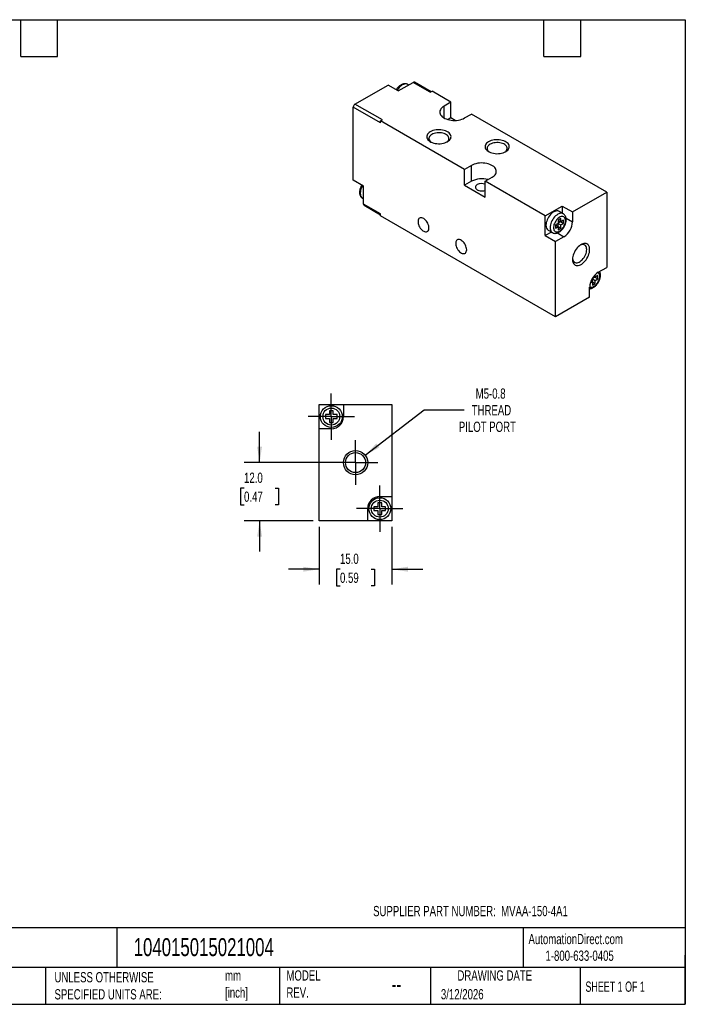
# Model space of a CAD drawing. Header units: millimetres. Extents: x 6 to 273, y 6 to 210.
# Tile 2 of 2: x 136 to 273, y 6 to 210. Entities that reach past the tile are written whole.
import ezdxf

# ---------------------------------------------------------------- set-up
doc = ezdxf.new("R2010")
doc.units = ezdxf.units.MM
doc.linetypes.add('SLD-Center', pattern=[19.05, 15.24, -1.27, 1.27, -1.27])
doc.linetypes.add('SLD-Solid', pattern=[0])
doc.layers.add('CENTER', color=40, linetype='SLD-Center')
doc.layers.add('DIMENSIONS', color=140, linetype='SLD-Solid', lineweight=25)
doc.layers.add('TEXT', color=140, linetype='SLD-Solid', lineweight=25)
doc.styles.add('SLDTEXTSTYLE0', font='TXT', dxfattribs={"width": 0.7})
doc.styles.add('SLDTEXTSTYLE1', font='TXT', dxfattribs={"width": 0.65})
doc.dimstyles.new('SLDDIMSTYLE0', dxfattribs={"dimtxt": 2.158008, "dimasz": 3.302, "dimexe": 0, "dimexo": 0.0625, "dimgap": 0.539502, "dimtad": 0, "dimtih": 1, "dimtoh": 1, "dimdec": 1, "dimrnd": 1e-09, "dimzin": 4, "dimdsep": 46, "dimtxsty": 'SLDTEXTSTYLE0', "dimsah": 1, "dimcen": 0.09, "dimadec": 0, "dimazin": 1, "dimtfac": 1, "dimtdec": 1, "dimtmove": 0, "dimatfit": 0, "dimfxl": 0, "dimfrac": 2, "dimtolj": 1, "dimtzin": 12, "dimarcsym": 0})
doc.dimstyles.new('SLDDIMSTYLE4', dxfattribs={"dimtxt": 2.158008, "dimasz": 3.302, "dimexe": 0, "dimexo": 0.0625, "dimgap": 0.539502, "dimtad": 0, "dimtih": 1, "dimtoh": 1, "dimdec": 1, "dimrnd": 1e-09, "dimzin": 12, "dimdsep": 46, "dimtxsty": 'SLDTEXTSTYLE0', "dimsah": 1, "dimcen": 0, "dimadec": 0, "dimazin": 3, "dimtfac": 1, "dimtdec": 1, "dimtofl": 0, "dimtmove": 0, "dimatfit": 3, "dimfxl": 0, "dimfrac": 2, "dimtolj": 1, "dimtzin": 12, "dimarcsym": 0})

# ---------------------------------------------------------------- blocks, each defined once
blk = doc.blocks.new('_D_6')
at = {"layer": 'DIMENSIONS'}
for p, q in [((197.5, 104.87), (197.5, 92.97)), ((212.5, 104.87), (212.5, 92.97)), ((197.5, 96.14), (191.15, 96.14)), ((201.79, 96.14), (201.07, 96.14)), ((201.07, 96.14), (201.07, 92.71)), ((208.21, 96.14), (208.93, 96.14)), ((208.93, 96.14), (208.93, 92.71)), ((212.5, 96.14), (218.85, 96.14)), ((201.07, 92.71), (201.79, 92.71)), ((208.93, 92.71), (208.21, 92.71))]:
    blk.add_line(p, q, dxfattribs=at)
for points in [[(197.5, 96.14), (194.2, 96.65), (194.2, 95.63)], [(212.5, 96.14), (215.8, 95.63), (215.8, 96.65)]]:
    blk.add_solid(points, dxfattribs=at)
at = {"layer": 'DIMENSIONS', "char_height": 2.117, "attachment_point": 1, "style": 'SLDTEXTSTYLE0'}
for s, insert in [('15.0', (201.79, 99.35)), ('0.59', (201.79, 95.44))]:
    blk.add_mtext(s, dxfattribs=dict(at, insert=insert))
blk = doc.blocks.new('_D_7')
at = {"layer": 'DIMENSIONS'}
for p, q in [((206.98, 119.66), (219.16, 129.01)), ((219.16, 129.01), (227.39, 129.01))]:
    blk.add_line(p, q, dxfattribs=at)
blk.add_solid([(206.98, 119.66), (209.91, 121.27), (209.29, 122.08)], dxfattribs=at)
at = {"layer": 'DIMENSIONS', "char_height": 2.117, "attachment_point": 1, "style": 'SLDTEXTSTYLE0'}
for s, insert in [('M5-0.8', (229.79, 133.45)), ('THREAD', (228.97, 130.02)), ('PILOT PORT', (226.31, 126.59))]:
    blk.add_mtext(s, dxfattribs=dict(at, insert=insert))
blk = doc.blocks.new('_D_8')
at = {"layer": 'DIMENSIONS'}
for p, q in [((185.2, 118.14), (185.2, 124.49)), ((203.73, 118.14), (182.02, 118.14)), ((181.99, 112.87), (181.27, 112.87)), ((181.27, 112.87), (181.27, 109.44)), ((188.4, 112.87), (189.13, 112.87)), ((189.13, 112.87), (189.13, 109.44)), ((181.27, 109.44), (181.99, 109.44)), ((189.13, 109.44), (188.4, 109.44)), ((196.23, 106.14), (182.02, 106.14)), ((185.2, 106.14), (185.2, 99.79))]:
    blk.add_line(p, q, dxfattribs=at)
for points in [[(185.2, 118.14), (185.7, 121.44), (184.69, 121.44)], [(185.2, 106.14), (184.69, 102.84), (185.7, 102.84)]]:
    blk.add_solid(points, dxfattribs=at)
at = {"layer": 'DIMENSIONS', "char_height": 2.117, "attachment_point": 1, "style": 'SLDTEXTSTYLE0'}
for s, insert in [('12.0', (181.99, 116.08)), ('0.47', (181.99, 112.17))]:
    blk.add_mtext(s, dxfattribs=dict(at, insert=insert))
blk = doc.blocks.new('SW_CENTERMARKSYMBOL_2')
at = {"layer": 'CENTER', "color": 0}
for p, q in [((0, 2.54), (0, 4.607)), ((0, 0), (0, 2.54)), ((-2.54, 0), (-4.607, 0)), ((0, 0), (-2.54, 0)), ((0, 0), (0, -2.54)), ((0, 0), (2.54, 0)), ((2.54, 0), (4.607, 0)), ((0, -2.54), (0, -4.607))]:
    blk.add_line(p, q, dxfattribs=at)
blk = doc.blocks.new('SW_CENTERMARKSYMBOL_3')
at = {"layer": 'CENTER', "color": 0}
for p, q in [((0, 2.54), (0, 4.79)), ((0, 0), (0, 2.54)), ((-2.54, 0), (-4.79, 0)), ((0, 0), (-2.54, 0)), ((0, 0), (0, -2.54)), ((0, 0), (2.54, 0)), ((2.54, 0), (4.79, 0)), ((0, -2.54), (0, -4.79))]:
    blk.add_line(p, q, dxfattribs=at)
blk = doc.blocks.new('SW_CENTERMARKSYMBOL_4')
at = {"layer": 'CENTER', "color": 0}
for p, q in [((0, 2.54), (0, 4.79)), ((0, 0), (0, 2.54)), ((-2.54, 0), (-4.79, 0)), ((0, 0), (-2.54, 0)), ((0, 0), (0, -2.54)), ((0, 0), (2.54, 0)), ((2.54, 0), (4.79, 0)), ((0, -2.54), (0, -4.79))]:
    blk.add_line(p, q, dxfattribs=at)

msp = doc.modelspace()

# ---------------------------------------------------------------- linework, layer by layer
for p, q in [((204.88, 192.12), (211.7, 196.06)), ((213.82, 194.84), (211.7, 196.06)), ((213.82, 194.84), (216.9, 196.61)), ((215.96, 196.08), (215.76, 196.19)), ((220.43, 194.57), (216.9, 196.61)), ((220.58, 194.66), (217.15, 196.64)), ((220.43, 194.57), (220.79, 194.78)), ((224.68, 192.53), (220.79, 194.78)), ((204.52, 176.41), (204.52, 191.51)), ((210.18, 188.25), (204.52, 191.51)), ((210.53, 188.86), (204.88, 192.12)), ((224.68, 192.53), (223.26, 191.72)), ((223.26, 189.27), (223.26, 191.72)), ((224.68, 189.27), (224.68, 192.53)), ((224.68, 189.27), (224.09, 188.93)), ((225.55, 188.76), (224.68, 189.27)), ((227.5, 189.27), (228.92, 190.08)), ((256.85, 173.96), (228.92, 190.08)), ((210.18, 188.65), (210.53, 188.86)), ((227.5, 178.65), (210.18, 188.65)), ((210.18, 188.25), (210.18, 188.65)), ((228.92, 179.47), (227.5, 178.65)), ((228.92, 176.2), (228.92, 179.47)), ((227.5, 175.39), (227.5, 178.65)), ((231.75, 176.2), (233.16, 177.02)), ((206.64, 175.18), (204.52, 176.41)), ((206.64, 171.51), (206.64, 175.18)), ((228.92, 176.2), (227.5, 175.39)), ((227.5, 175.39), (231.75, 172.94)), ((244.12, 169.06), (231.75, 176.2)), ((231.75, 172.94), (231.75, 176.2)), ((249.78, 169.88), (256.85, 173.96)), ((256.85, 173.96), (256.85, 158.44)), ((206.44, 172.7), (206.64, 172.58)), ((210.18, 169.46), (206.64, 171.51)), ((206.75, 171.28), (210.18, 169.3)), ((244.12, 169.06), (247.66, 171.1)), ((247.66, 171.1), (249.78, 169.88)), ((247.66, 171.1), (247.66, 169.62)), ((210.18, 169.06), (210.18, 169.46)), ((246.24, 148.24), (210.18, 169.06)), ((244.12, 164.98), (244.12, 169.06)), ((247.86, 169.5), (247.01, 169.99)), ((249.78, 169.88), (249.78, 167.83)), ((246.81, 167.51), (246.24, 167.18)), ((246.24, 167.18), (246.24, 166.53)), ((246.24, 167.18), (246.81, 166.86)), ((246.24, 166.53), (246.81, 166.86)), ((246.74, 167.47), (246.74, 166.9)), ((247.37, 168.49), (246.81, 168.16)), ((246.81, 168.16), (246.81, 167.51)), ((246.81, 168.16), (247.37, 167.83)), ((247.3, 167.88), (246.81, 167.59)), ((246.81, 167.51), (247.37, 167.18)), ((246.81, 166.86), (246.81, 166.2)), ((246.81, 166.86), (247.37, 166.53)), ((247.3, 167.88), (247.3, 167.88)), ((247.3, 167.88), (247.94, 167.51)), ((247.37, 167.83), (247.37, 168.49)), ((247.94, 168.16), (247.37, 167.83)), ((247.37, 167.18), (247.94, 167.51)), ((247.37, 166.53), (247.37, 167.18)), ((247.94, 167.51), (247.94, 168.16)), ((248.44, 168.61), (249.78, 167.83)), ((245.41, 165.72), (244.12, 164.98)), ((244.12, 164.98), (246.24, 163.75)), ((244.76, 166.09), (245.61, 165.6)), ((248.01, 164.77), (246.24, 163.75)), ((246.67, 165.54), (248.01, 164.77)), ((246.81, 166.2), (247.37, 166.53)), ((246.24, 148.24), (246.24, 163.75)), ((254.15, 156.58), (254.44, 156.4)), ((254.44, 156.4), (254.44, 156.92)), ((255.01, 156.73), (254.44, 156.4)), ((255.01, 156.08), (255.01, 156.73)), ((255.08, 157.42), (256.85, 158.44)), ((253.43, 155.16), (253.88, 155.42)), ((253.58, 155.6), (253.88, 155.42)), ((253.88, 156.08), (253.78, 156.02)), ((253.81, 156.04), (253.81, 155.46)), ((254.37, 156.44), (253.88, 156.16)), ((253.88, 156.18), (253.88, 156.08)), ((253.88, 156.08), (254.44, 155.75)), ((253.88, 155.42), (253.88, 154.77)), ((253.88, 155.42), (254.44, 155.1)), ((253.88, 154.77), (254.44, 155.1)), ((254.37, 156.44), (254.37, 156.44)), ((254.37, 156.44), (255.01, 156.08)), ((254.44, 155.75), (255.01, 156.08)), ((254.44, 155.1), (254.44, 155.75)), ((253.31, 152.32), (253.31, 154.36)), ((253.31, 152.32), (246.24, 148.24)), ((197.5, 125.14), (197.5, 130.14)), ((197.5, 130.14), (202.5, 130.14)), ((202.5, 130.14), (202.5, 127.64)), ((202.5, 130.14), (212.5, 130.14)), ((212.5, 130.14), (212.5, 111.14)), ((199.6, 128.04), (198.8, 128.04)), ((198.8, 128.04), (198.8, 127.24)), ((200.4, 128.84), (199.6, 128.84)), ((199.6, 128.84), (199.6, 128.04)), ((200.4, 128.04), (200.4, 128.84)), ((201.2, 128.04), (200.4, 128.04)), ((201.2, 127.24), (201.2, 128.04)), ((198.8, 127.24), (199.6, 127.24)), ((199.6, 127.24), (199.6, 126.44)), ((199.6, 126.44), (200.4, 126.44)), ((200.4, 126.44), (200.4, 127.24)), ((200.4, 127.24), (201.2, 127.24)), ((197.5, 106.14), (197.5, 125.14)), ((200, 125.14), (197.5, 125.14)), ((210.4, 109.84), (209.6, 109.84)), ((209.6, 109.84), (209.6, 109.04)), ((210, 111.14), (212.5, 111.14)), ((210.4, 109.04), (210.4, 109.84)), ((212.5, 111.14), (212.5, 106.14)), ((207.5, 106.14), (207.5, 108.64)), ((209.6, 109.04), (208.8, 109.04)), ((208.8, 109.04), (208.8, 108.24)), ((208.8, 108.24), (209.6, 108.24)), ((209.6, 108.24), (209.6, 107.44)), ((211.2, 109.04), (210.4, 109.04)), ((210.4, 107.44), (210.4, 108.24)), ((210.4, 108.24), (211.2, 108.24)), ((211.2, 108.24), (211.2, 109.04)), ((207.5, 106.14), (197.5, 106.14)), ((212.5, 106.14), (207.5, 106.14)), ((209.6, 107.44), (210.4, 107.44))]:
    msp.add_line(p, q)
at = {"flags": 128}
for points in [[(215.76, 196.19), (215.68, 196.24), (215.49, 196.29), (215.3, 196.3), (215.08, 196.27), (214.86, 196.19), (214.63, 196.08), (214.41, 195.93), (214.19, 195.75), (213.97, 195.54), (213.77, 195.29), (213.59, 195.03), (213.56, 194.99)], [(223.26, 191.72), (223.01, 191.55), (222.8, 191.37), (222.63, 191.18), (222.5, 190.97), (222.42, 190.76), (222.38, 190.54), (222.4, 190.33), (222.45, 190.11), (222.56, 189.9), (222.71, 189.7), (222.9, 189.52), (223.13, 189.35), (223.4, 189.19), (223.7, 189.06), (224.02, 188.95), (224.37, 188.86), (224.73, 188.8), (225.1, 188.77), (225.48, 188.76), (225.85, 188.78), (226.22, 188.83), (226.57, 188.9), (226.91, 189), (227.22, 189.12), (227.5, 189.27)], [(220.43, 186.41), (220.21, 186.26), (220.02, 186.1), (219.87, 185.92), (219.77, 185.73), (219.71, 185.54), (219.7, 185.34), (219.74, 185.14), (219.82, 184.95), (219.94, 184.77), (220.11, 184.6), (220.32, 184.44), (220.56, 184.3), (220.83, 184.18), (221.13, 184.08), (221.44, 184.01), (221.78, 183.97), (222.11, 183.95), (222.46, 183.95), (222.79, 183.99), (223.12, 184.05), (223.43, 184.13), (223.71, 184.24), (223.97, 184.37), (224.19, 184.52), (224.38, 184.68), (224.53, 184.86), (224.63, 185.05), (224.69, 185.24), (224.7, 185.44), (224.66, 185.63), (224.58, 185.82), (224.46, 186.01), (224.29, 186.18), (224.08, 186.34), (223.84, 186.48), (223.57, 186.59), (223.27, 186.69), (222.96, 186.76), (222.63, 186.81), (222.29, 186.83), (221.94, 186.82), (221.61, 186.79), (221.28, 186.73), (220.98, 186.65), (220.69, 186.54), (220.43, 186.41)], [(220.74, 185.88), (220.54, 185.74), (220.37, 185.59), (220.25, 185.43), (220.17, 185.26), (220.13, 185.08), (220.15, 184.9), (220.2, 184.73), (220.31, 184.56), (220.45, 184.4), (220.6, 184.28)], [(223.8, 184.28), (223.86, 184.33), (224.03, 184.48), (224.15, 184.64), (224.23, 184.81), (224.27, 184.99), (224.25, 185.17), (224.2, 185.34), (224.09, 185.51), (223.95, 185.67), (223.77, 185.81), (223.55, 185.94), (223.3, 186.04), (223.03, 186.13), (222.74, 186.19), (222.43, 186.22), (222.12, 186.23), (221.82, 186.21), (221.52, 186.16), (221.23, 186.09), (220.97, 185.99), (220.74, 185.88)], [(232.45, 184.37), (232.23, 184.22), (232.04, 184.05), (231.9, 183.88), (231.79, 183.69), (231.73, 183.49), (231.72, 183.3), (231.76, 183.1), (231.84, 182.91), (231.96, 182.73), (232.13, 182.56), (232.34, 182.4), (232.58, 182.26), (232.85, 182.14), (233.15, 182.04), (233.46, 181.97), (233.8, 181.92), (234.14, 181.9), (234.48, 181.91), (234.81, 181.94), (235.14, 182), (235.45, 182.09), (235.73, 182.2), (235.99, 182.33), (236.21, 182.47), (236.4, 182.64), (236.55, 182.82), (236.65, 183.01), (236.71, 183.2), (236.72, 183.4), (236.68, 183.59), (236.6, 183.78), (236.48, 183.97), (236.31, 184.14), (236.11, 184.3), (235.86, 184.43), (235.59, 184.55), (235.29, 184.65), (234.98, 184.72), (234.65, 184.77), (234.31, 184.79), (233.97, 184.78), (233.63, 184.75), (233.3, 184.69), (233, 184.61), (232.71, 184.5), (232.45, 184.37)], [(232.76, 183.84), (232.56, 183.7), (232.39, 183.55), (232.27, 183.39), (232.19, 183.22), (232.16, 183.04), (232.17, 182.86), (232.22, 182.68), (232.33, 182.52), (232.47, 182.36), (232.62, 182.24)], [(235.82, 182.24), (235.88, 182.28), (236.05, 182.44), (236.17, 182.6), (236.25, 182.77), (236.29, 182.95), (236.28, 183.13), (236.22, 183.3), (236.12, 183.47), (235.97, 183.63), (235.79, 183.77), (235.57, 183.9), (235.32, 184), (235.05, 184.09), (234.76, 184.15), (234.45, 184.18), (234.14, 184.19), (233.84, 184.17), (233.54, 184.12), (233.26, 184.05), (232.99, 183.95), (232.76, 183.84)], [(233.16, 177.02), (233.41, 177.18), (233.62, 177.36), (233.79, 177.56), (233.92, 177.76), (234, 177.97), (234.04, 178.19), (234.03, 178.41), (233.97, 178.62), (233.86, 178.83), (233.71, 179.03), (233.52, 179.22), (233.29, 179.39), (233.02, 179.54), (232.73, 179.68), (232.4, 179.79), (232.06, 179.87), (231.69, 179.93), (231.32, 179.97), (230.94, 179.98), (230.57, 179.96), (230.2, 179.91), (229.85, 179.83), (229.51, 179.74), (229.2, 179.61), (228.92, 179.47)], [(206.44, 175.3), (206.36, 175.16), (206.22, 174.87), (206.12, 174.58), (206.04, 174.29), (205.99, 174), (205.97, 173.73), (205.99, 173.48), (206.04, 173.25), (206.12, 173.05), (206.22, 172.88), (206.36, 172.75), (206.44, 172.7)], [(230.12, 175.51), (229.96, 175.4), (229.84, 175.27), (229.77, 175.14), (229.74, 175), (229.76, 174.85), (229.82, 174.72), (229.93, 174.59), (230.08, 174.47), (230.26, 174.38), (230.47, 174.3), (230.7, 174.25), (230.95, 174.23), (231.19, 174.23), (231.44, 174.26), (231.66, 174.32), (231.75, 174.35)], [(220.15, 166.57), (220.13, 166.8), (220.09, 167.04), (220.01, 167.29), (219.9, 167.53), (219.77, 167.77), (219.61, 167.99), (219.44, 168.19), (219.26, 168.36), (219.07, 168.5), (218.87, 168.6), (218.69, 168.66), (218.51, 168.68), (218.35, 168.66), (218.2, 168.6), (218.08, 168.49), (217.99, 168.35), (217.92, 168.18), (217.89, 167.98), (217.89, 167.76), (217.92, 167.52), (217.99, 167.28), (218.08, 167.03), (218.2, 166.79), (218.35, 166.56), (218.51, 166.35), (218.69, 166.16), (218.87, 166.01), (219.07, 165.89), (219.26, 165.81), (219.44, 165.76), (219.61, 165.77), (219.77, 165.81), (219.9, 165.89), (220.01, 166.01), (220.09, 166.17), (220.13, 166.36), (220.15, 166.57)], [(247.01, 169.99), (246.93, 170.03), (246.75, 170.08), (246.55, 170.09), (246.34, 170.06), (246.11, 169.99), (245.89, 169.88), (245.66, 169.73), (245.44, 169.54), (245.23, 169.33), (245.03, 169.09), (244.85, 168.83), (244.69, 168.55), (244.55, 168.26), (244.44, 167.97), (244.36, 167.68), (244.31, 167.39), (244.3, 167.12)], [(247.86, 169.5), (247.78, 169.54), (247.6, 169.59), (247.4, 169.6), (247.19, 169.57), (246.96, 169.5), (246.74, 169.39), (246.51, 169.24), (246.29, 169.05), (246.08, 168.84), (245.88, 168.6), (245.7, 168.34), (245.53, 168.06), (245.4, 167.77), (245.29, 167.48), (245.21, 167.19), (245.16, 166.9), (245.15, 166.63), (245.16, 166.38), (245.21, 166.15), (245.29, 165.95), (245.4, 165.78), (245.53, 165.65), (245.62, 165.6)], [(248.33, 168.06), (248.31, 168.28), (248.26, 168.48), (248.19, 168.64), (248.08, 168.77), (247.95, 168.87), (247.79, 168.93), (247.62, 168.94), (247.43, 168.92), (247.24, 168.85), (247.04, 168.74), (246.84, 168.6), (246.65, 168.43), (246.47, 168.23), (246.31, 168), (246.16, 167.76), (246.04, 167.51), (245.95, 167.25), (245.89, 166.99), (245.86, 166.75), (245.86, 166.52), (245.89, 166.31), (245.95, 166.13), (246.04, 165.98), (246.16, 165.86), (246.31, 165.79), (246.47, 165.75), (246.65, 165.76), (246.84, 165.8), (247.04, 165.89), (247.24, 166.01), (247.43, 166.17), (247.62, 166.36), (247.79, 166.57), (247.95, 166.81), (248.08, 167.06), (248.19, 167.31), (248.26, 167.57), (248.31, 167.82), (248.33, 168.06)], [(227.93, 162.08), (227.91, 162.31), (227.86, 162.55), (227.78, 162.8), (227.68, 163.04), (227.54, 163.28), (227.39, 163.5), (227.22, 163.7), (227.03, 163.87), (226.84, 164.01), (226.65, 164.11), (226.47, 164.17), (226.29, 164.19), (226.12, 164.17), (225.98, 164.11), (225.86, 164), (225.77, 163.86), (225.7, 163.69), (225.67, 163.49), (225.67, 163.27), (225.7, 163.03), (225.77, 162.79), (225.86, 162.54), (225.98, 162.3), (226.12, 162.07), (226.29, 161.86), (226.47, 161.67), (226.65, 161.52), (226.84, 161.4), (227.03, 161.32), (227.22, 161.27), (227.39, 161.28), (227.54, 161.32), (227.68, 161.4), (227.78, 161.52), (227.86, 161.68), (227.91, 161.87), (227.93, 162.08)], [(253.31, 162.12), (253.3, 162.39), (253.25, 162.63), (253.17, 162.85), (253.06, 163.03), (252.92, 163.18), (252.75, 163.29), (252.56, 163.35), (252.36, 163.38), (252.14, 163.36), (251.9, 163.3), (251.67, 163.2), (251.42, 163.07), (251.19, 162.89), (250.95, 162.68), (250.73, 162.44), (250.53, 162.18), (250.34, 161.89), (250.17, 161.59), (250.03, 161.29), (249.92, 160.98), (249.84, 160.67), (249.79, 160.37), (249.78, 160.08), (249.79, 159.81), (249.84, 159.56), (249.92, 159.35), (250.03, 159.17), (250.17, 159.02), (250.34, 158.91), (250.53, 158.84), (250.73, 158.82), (250.95, 158.83), (251.19, 158.89), (251.42, 158.99), (251.67, 159.13), (251.9, 159.31), (252.14, 159.52), (252.36, 159.76), (252.56, 160.02), (252.75, 160.3), (252.92, 160.6), (253.06, 160.91), (253.17, 161.22), (253.25, 161.53), (253.3, 161.83), (253.31, 162.12)], [(252.7, 162.12), (252.68, 162.36), (252.64, 162.58), (252.56, 162.77), (252.45, 162.92), (252.31, 163.04), (252.15, 163.12), (251.97, 163.16), (251.77, 163.15), (251.56, 163.11), (251.38, 163.04)], [(249.78, 160.27), (249.79, 160.19), (249.84, 159.97), (249.92, 159.78), (250.03, 159.63), (250.17, 159.51), (250.33, 159.43), (250.51, 159.39), (250.71, 159.4), (250.91, 159.44), (251.13, 159.53), (251.35, 159.66), (251.56, 159.82), (251.77, 160.01), (251.97, 160.24), (252.15, 160.48), (252.31, 160.75), (252.45, 161.02), (252.56, 161.3), (252.64, 161.58), (252.68, 161.86), (252.7, 162.12)], [(253.31, 154.38), (253.38, 154.35), (253.54, 154.32), (253.72, 154.32), (253.91, 154.37), (254.11, 154.46), (254.31, 154.58), (254.51, 154.74), (254.69, 154.93), (254.86, 155.14), (255.02, 155.38), (255.15, 155.63), (255.26, 155.88), (255.34, 156.14), (255.38, 156.39), (255.4, 156.63)]]:
    msp.add_lwpolyline(points, dxfattribs=at)
for centre, radius in [((200, 127.64), 2.25), ((200, 127.64), 1.75), ((205, 118.14), 2.5), ((205, 118.14), 2.07), ((210, 108.64), 2.25), ((210, 108.64), 1.75)]:
    msp.add_circle(centre, radius)
for centre, radius, start, end in [((217.04, 196.41), 0.251, 65.6929, 125.6176), ((205.29, 191.48), 0.768, 122.6055, 177.3945), ((231.05, 172.04), 4.68, 74.1436, 117.1772), ((231.05, 173.69), 2.04, 69.9352, 117.0374), ((206.89, 171.48), 0.246, 173.7012, 234.9867), ((245.41, 167), 1.12, 174.0725, 234.6153), ((245.95, 168), 3.83, 302.4871, 357.5129), ((257.14, 154.2), 3.83, 122.4871, 177.5129), ((254.52, 156.72), 0.88, 354.1665, 52.2499), ((200, 127.64), 2.5, 270, 0), ((210, 108.64), 2.5, 90, 180)]:
    msp.add_arc(centre, radius, start, end)
for points, knots in [([(215.75, 196.19), (215.74, 196.2), (215.67, 196.25), (215.52, 196.3), (215.31, 196.34), (215.1, 196.35), (214.88, 196.31), (214.66, 196.24), (214.43, 196.14), (214.2, 196), (213.98, 195.82), (213.78, 195.62), (213.59, 195.39), (213.45, 195.21), (213.39, 195.11), (213.38, 195.09)], [0, 0, 0, 0, 0.019351, 0.099484, 0.179123, 0.259807, 0.342929, 0.429321, 0.518926, 0.6108, 0.70366, 0.796404, 0.88878, 0.980837, 1, 1, 1, 1]), ([(206.26, 175.4), (206.24, 175.37), (206.16, 175.24), (206.06, 175.02), (205.95, 174.74), (205.88, 174.46), (205.83, 174.18), (205.82, 173.9), (205.84, 173.63), (205.9, 173.39), (205.99, 173.18), (206.1, 172.99), (206.25, 172.83), (206.37, 172.73), (206.44, 172.7), (206.44, 172.7)], [0, 0, 0, 0, 0.038939, 0.127764, 0.21688, 0.30655, 0.397024, 0.488463, 0.580751, 0.67282, 0.752858, 0.829926, 0.913093, 0.993008, 1, 1, 1, 1]), ([(248.47, 168.26), (248.47, 168.31), (248.47, 168.45), (248.44, 168.67), (248.37, 168.89), (248.28, 169.09), (248.15, 169.26), (248.01, 169.4), (247.9, 169.47), (247.86, 169.5)], [0, 0, 0, 0, 0.095839, 0.272133, 0.429461, 0.580879, 0.726962, 0.884188, 1, 1, 1, 1]), ([(245.62, 165.6), (245.67, 165.57), (245.79, 165.51), (245.99, 165.46), (246.2, 165.45), (246.42, 165.47), (246.64, 165.52), (246.87, 165.62), (247.1, 165.75), (247.32, 165.91), (247.53, 166.11), (247.73, 166.33), (247.91, 166.57), (248.07, 166.82), (248.2, 167.09), (248.32, 167.37), (248.4, 167.65), (248.45, 167.93), (248.47, 168.13), (248.47, 168.24), (248.47, 168.26)], [0, 0, 0, 0, 0.048003, 0.100182, 0.152712, 0.20658, 0.262473, 0.320552, 0.380361, 0.441077, 0.50189, 0.562485, 0.622849, 0.683082, 0.743337, 0.803751, 0.864484, 0.925713, 0.983941, 1, 1, 1, 1]), ([(253.31, 154.02), (253.37, 154.03), (253.51, 154.04), (253.72, 154.09), (253.94, 154.19), (254.17, 154.32), (254.39, 154.48), (254.6, 154.68), (254.8, 154.9), (254.98, 155.14), (255.14, 155.39), (255.27, 155.66), (255.39, 155.94), (255.47, 156.22), (255.53, 156.49), (255.54, 156.7), (255.55, 156.86), (255.54, 157.02), (255.51, 157.23), (255.45, 157.44), (255.4, 157.55), (255.37, 157.59)], [0, 0, 0, 0, 0.042638, 0.097123, 0.153739, 0.212041, 0.271228, 0.330508, 0.389577, 0.44842, 0.507136, 0.565873, 0.624765, 0.683968, 0.743655, 0.800416, 0.81607, 0.849134, 0.909956, 0.964234, 1, 1, 1, 1])]:
    msp.add_open_spline(points, degree=3, knots=knots)
at = {"layer": 'TEXT'}
for p, q in [((6.35, 209.55), (273.05, 209.55)), ((135.89, 201.93), (135.89, 209.55)), ((143.51, 201.93), (143.51, 209.55)), ((243.84, 201.93), (243.84, 209.55)), ((251.46, 201.93), (251.46, 209.55)), ((273.05, 209.55), (273.05, 6.35)), ((135.89, 201.93), (143.51, 201.93)), ((243.84, 201.93), (251.46, 201.93)), ((273.05, 22.13), (6.35, 22.13)), ((155.76, 22.13), (155.76, 13.97)), ((239.58, 22.13), (239.58, 13.97)), ((273.05, 6.35), (273.05, 16.51)), ((273.05, 13.97), (6.35, 13.97)), ((141, 13.97), (141, 6.35)), ((189.3, 13.97), (189.3, 6.35)), ((220.47, 13.97), (220.47, 6.35)), ((251.35, 13.97), (251.35, 6.35)), ((6.35, 6.35), (273.05, 6.35))]:
    msp.add_line(p, q, dxfattribs=at)

# ---------------------------------------------------------------- block references
at = {"layer": 'CENTER'}
for name, p in [('SW_CENTERMARKSYMBOL_3', (200, 127.64)), ('SW_CENTERMARKSYMBOL_2', (205, 118.14)), ('SW_CENTERMARKSYMBOL_4', (210, 108.64))]:
    msp.add_blockref(name, p, dxfattribs=at)

# ---------------------------------------------------------------- texts
at = {"layer": 'TEXT'}
for s, insert, char_height, attachment_point, style in [('SUPPLIER PART NUMBER:  MVAA-150-4A1', (208.62, 26.65), 2.1167, 1, 'SLDTEXTSTYLE0'), ('AutomationDirect.com', (240.69, 20.88), 2.1167, 1, 'SLDTEXTSTYLE0'), ('104015015021004', (159.21, 20), 3.7042, 1, 'SLDTEXTSTYLE0'), ('1-800-633-0405', (244.19, 17.44), 2.1167, 1, 'SLDTEXTSTYLE0'), ('UNLESS OTHERWISE ^JSPECIFIED UNITS ARE:', (142.87, 13), 2.1167, 1, 'SLDTEXTSTYLE0'), ('mm^J[inch]', (178.06, 13.36), 2.117, 1, 'SLDTEXTSTYLE0'), ('MODEL ^JREV.', (190.73, 13.36), 2.1167, 1, 'SLDTEXTSTYLE0'), ('DRAWING DATE', (233.73, 13.36), 2.1167, 2, 'SLDTEXTSTYLE0'), ('--', (212.43, 12.08), 3.175, 1, 'SLDTEXTSTYLE0'), ('SHEET 1 OF 1', (252.44, 11.05), 2.1167, 1, 'SLDTEXTSTYLE1'), ('3/12/2026', (222.61, 9.49), 2.117, 1, 'SLDTEXTSTYLE0')]:
    msp.add_mtext(s, dxfattribs=dict(at, insert=insert, char_height=char_height, attachment_point=attachment_point, style=style))

# ---------------------------------------------------------------- dimensions: what is measured, and where the dimension line sits
at = {"layer": 'DIMENSIONS'}
dim = msp.add_diameter_dim_2p(p1=(203.02, 116.62), p2=(206.98, 119.66), text='M5-0.8\\PTHREAD\\PPILOT PORT', dimstyle='SLDDIMSTYLE4', override={"dimpost": '<>'}, dxfattribs=at)
dim.commit()
dim.dimension.update_dxf_attribs({"geometry": '_D_7', "text_midpoint": (234.83, 129.01), "dimtype": 163})
dim = msp.add_linear_dim(base=(185.2, 118.14), p1=(197.5, 106.14), p2=(205, 118.14), angle=90, dimstyle='SLDDIMSTYLE0', dxfattribs=at)
dim.commit()
dim.dimension.update_dxf_attribs({"geometry": '_D_8', "text_midpoint": (185.2, 112.87), "dimtype": 160})
dim = msp.add_linear_dim(base=(212.5, 96.14), p1=(197.5, 106.14), p2=(212.5, 106.14), dimstyle='SLDDIMSTYLE0', dxfattribs=at)
dim.commit()
dim.dimension.update_dxf_attribs({"geometry": '_D_6', "text_midpoint": (205, 96.14), "dimtype": 160})

doc.saveas('drawing.dxf')
